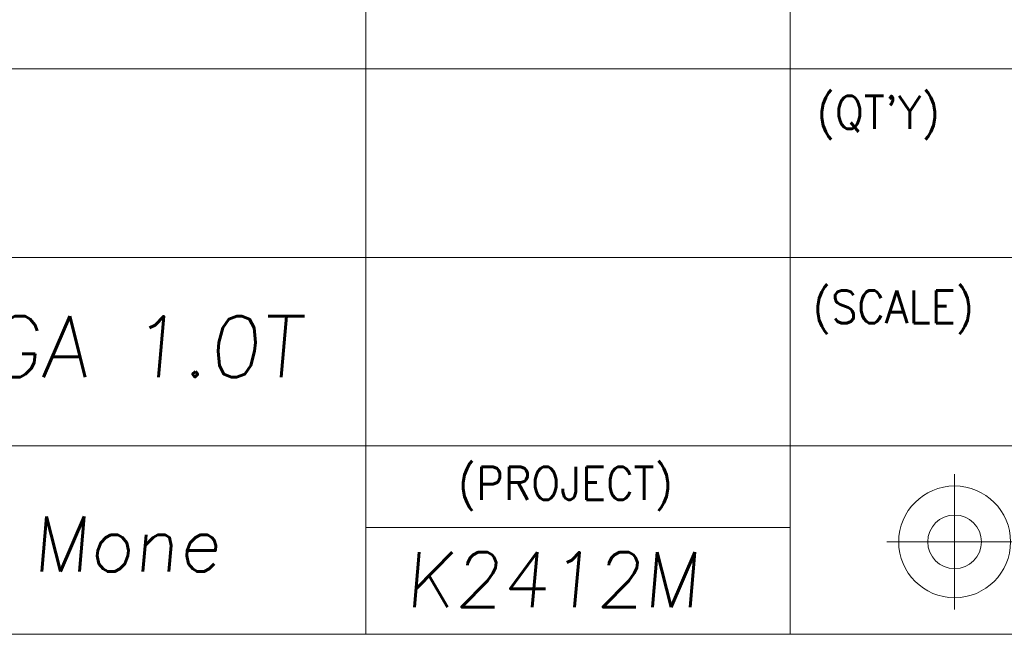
# Model space of a CAD drawing. Header units: millimetres. Extents: x 4497 to 13960, y 12291 to 16372.
# Tile 155 of 217: x 8768 to 8947, y 12924 to 13036. Entities that reach past the tile are written whole.
import ezdxf
from ezdxf.enums import TextEntityAlignment as Align

# ---------------------------------------------------------------- set-up
doc = ezdxf.new("R2010")
doc.units = ezdxf.units.MM
doc.header["$LTSCALE"] = 0.8
doc.layers.get('0').update_dxf_attribs({"linetype": 'CONTINUOUS', "lineweight": 0})
doc.layers.add('2', color=3, linetype='CONTINUOUS', lineweight=0)
doc.styles.add('GHS', font='romans', dxfattribs={"height": 2, "bigfont": 'whgtxt'})
doc.styles.get("Standard").update_dxf_attribs({"font": 'romans.shx', "width": 0.8, "oblique": 5, "bigfont": 'whgtxt.shx'})

msp = doc.modelspace()

# ---------------------------------------------------------------- linework, layer by layer
for p, q in [((8830.775, 12923.999), (8830.775, 13078.466)), ((8908.009, 12923.999), (8908.009, 13078.466)), ((8676.308, 13026.977), (9071.057, 13026.977)), ((8676.308, 12992.651), (8999.963, 12992.651)), ((8676.308, 12958.325), (9071.057, 12958.325)), ((8937.909, 12928.52), (8937.909, 12953.164)), ((8830.775, 12943.476), (8908.009, 12943.476)), ((8925.587, 12940.842), (8950.231, 12940.842)), ((8676.308, 12923.999), (9071.057, 12923.999))]:
    msp.add_line(p, q)
for radius in [10.177, 4.883]:
    msp.add_circle((8937.909, 12940.842), radius)

# ---------------------------------------------------------------- texts
at = {"width": 0.933333}
for s, p in [("(QT'Y)", (8912.798, 13022.063)), ('(SCALE)', (8912.087, 12986.639)), ('(PROJECT)', (8847.507, 12954.48))]:
    msp.add_text(s, height=5.968, dxfattribs=at).set_placement(p, align=Align.TOP_LEFT)
at = {"layer": '2', "style": 'GHS', "oblique": 5}
for s, height, p in [('GA 1.0T', 11.0838, (8761.651, 12970.84)), ('Mone', 10, (8770.066, 12935.438)), ('K2412M', 10, (8837.901, 12928.957))]:
    msp.add_text(s, height=height, dxfattribs=at).set_placement(p)

doc.saveas('drawing.dxf')
